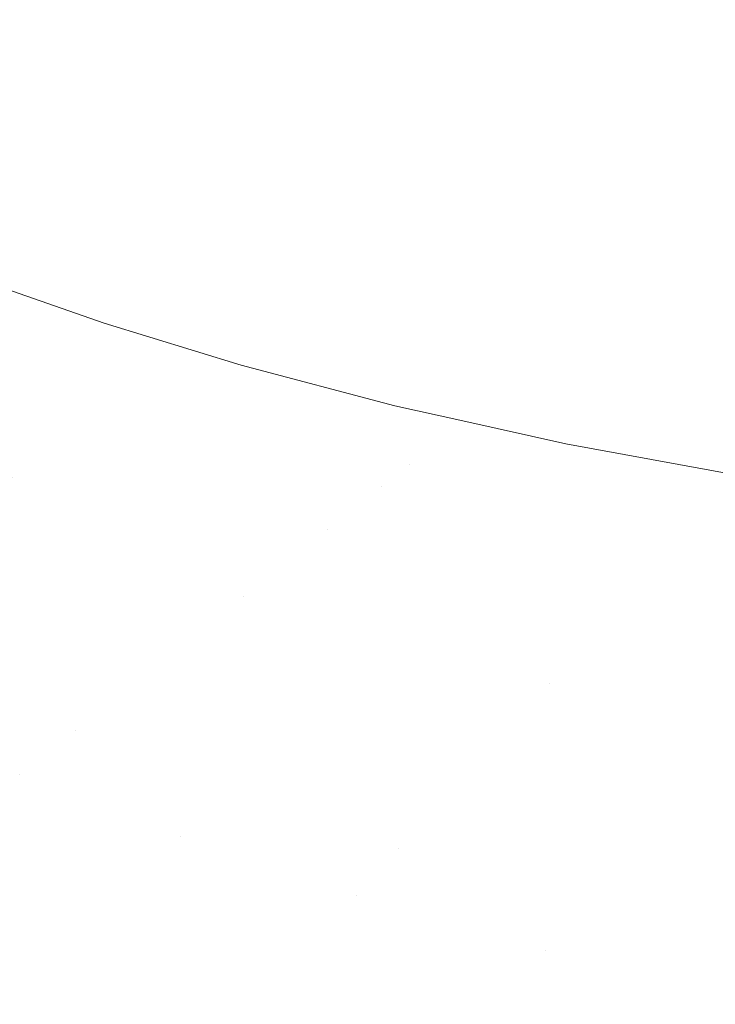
# Model space of a CAD drawing. Header units: centimetres. Extents: x -62 to 63, y 4 to 6.
# Tile 203 of 256: x -19.6876 to -19.6236, y 4.5584 to 4.6489. Entities that reach past the tile are written whole.
import ezdxf

# ---------------------------------------------------------------- set-up
doc = ezdxf.new("R2010")
doc.units = ezdxf.units.CM
doc.header["$LTSCALE"] = 2.54
doc.layers.add('Lucido design-1', color=7, linetype='Continuous')

# ---------------------------------------------------------------- blocks, each defined once
blk = doc.blocks.new('Gruppo-4-1')
at = {"color": 7, "linetype": 'Continuous', "lineweight": 9}
blk.add_3dface([(-61.851453, 5.900212, -2276.22217), (-61.851453, 4.300212, -2276.22217), (62.978378, 4.300212, -2276.22217), (62.978378, 5.900212, -2276.22217)], dxfattribs=at)
for points, invisible_edges in [([(-19.77134, 5.900212, -2276.62217), (-19.536256, 4.600212, -2276.62217), (-19.557811, 4.600633, -2276.62217)], 9), ([(-19.557811, 4.600633, -2276.62217), (-19.581222, 4.602058, -2276.62217), (-19.601279, 4.604113, -2276.62217), (-19.77134, 5.900212, -2276.62217)], 12), ([(-19.601279, 4.604113, -2276.62217), (-19.620072, 4.606784, -2276.62217), (-19.77134, 5.900212, -2276.62217)], 10), ([(-19.77134, 5.900212, -2276.62217), (-19.646867, 4.612051, -2276.62217), (-19.653127, 4.613445, -2276.62217), (-19.667271, 4.617182, -2276.62217)], 9), ([(-19.620072, 4.606784, -2276.62217), (-19.63739, 4.609939, -2276.62217), (-19.77134, 5.900212, -2276.62217)], 10), ([(-19.667271, 4.617182, -2276.62217), (-19.679873, 4.621042, -2276.62217), (-19.690831, 4.624873, -2276.62217), (-19.77134, 5.900212, -2276.62217)], 12), ([(-19.77134, 5.900212, -2276.62217), (20.896176, 4.686941, -2276.62217), (20.663181, 4.600212, -2276.62217), (-19.536256, 4.600212, -2276.62217)], 11), ([(-19.63739, 4.609939, -2276.62217), (-19.646867, 4.612051, -2276.62217), (-19.77134, 5.900212, -2276.62217)], 10), ([(-19.697723, 4.621511, -2276.622269), (-19.690831, 4.624873, -2276.62217), (-19.679873, 4.621042, -2276.62217)], 9), ([(-19.70121, 4.619811, -2276.622396), (-19.697723, 4.621511, -2276.622269), (-19.651816, 4.608043, -2276.622269), (-19.654311, 4.606053, -2276.622396)], 15), ([(-19.651816, 4.608043, -2276.622269), (-19.697723, 4.621511, -2276.622269), (-19.679873, 4.621042, -2276.62217), (-19.667271, 4.617182, -2276.62217)], 11), ([(-19.654311, 4.606053, -2276.622396), (-19.656824, 4.604048, -2276.622574), (-19.704721, 4.6181, -2276.622574), (-19.70121, 4.619811, -2276.622396)], 15), ([(-19.708255, 4.616377, -2276.622807), (-19.704721, 4.6181, -2276.622574), (-19.656824, 4.604048, -2276.622574), (-19.659353, 4.602031, -2276.622807)], 15), ([(-19.688275, 4.606851, -2276.623095), (-19.708255, 4.616377, -2276.622807), (-19.659353, 4.602031, -2276.622807)], 11), ([(-19.667271, 4.617182, -2276.62217), (-19.653127, 4.613445, -2276.62217), (-19.651816, 4.608043, -2276.622269)], 10), ([(-19.653127, 4.613445, -2276.62217), (-19.646867, 4.612051, -2276.62217), (-19.647792, 4.609871, -2276.62222), (-19.651816, 4.608043, -2276.622269)], 14), ([(-19.647792, 4.609871, -2276.62222), (-19.646867, 4.612051, -2276.62217), (-19.63739, 4.609939, -2276.62217)], 9), ([(-19.651816, 4.608043, -2276.622269), (-19.647792, 4.609871, -2276.62222), (-19.595407, 4.601138, -2276.622195)], 11), ([(-19.63739, 4.609939, -2276.62217), (-19.620072, 4.606784, -2276.62217), (-19.595407, 4.601138, -2276.622195), (-19.647792, 4.609871, -2276.62222)], 14), ([(-19.536256, 4.591496, -2276.62255), (-19.654311, 4.606053, -2276.622396), (-19.651816, 4.608043, -2276.622269)], 11), ([(-19.595407, 4.601138, -2276.622195), (-19.536256, 4.59585, -2276.622265), (-19.651816, 4.608043, -2276.622269)], 11), ([(-19.651816, 4.608043, -2276.622269), (-19.536256, 4.59585, -2276.622265), (-19.536256, 4.591496, -2276.62255)], 9), ([(-19.691366, 4.604952, -2276.623439), (-19.688275, 4.606851, -2276.623095), (-19.661896, 4.600004, -2276.623095), (-19.66445, 4.597966, -2276.623439)], 15), ([(-19.659353, 4.602031, -2276.622807), (-19.661896, 4.600004, -2276.623095), (-19.688275, 4.606851, -2276.623095)], 11), ([(-19.536256, 4.591496, -2276.62255), (-19.656824, 4.604048, -2276.622574), (-19.654311, 4.606053, -2276.622396)], 11), ([(-19.66445, 4.597966, -2276.623439), (-19.667014, 4.595921, -2276.623839), (-19.694469, 4.603047, -2276.623839), (-19.691366, 4.604952, -2276.623439)], 15), ([(-19.659353, 4.602031, -2276.622807), (-19.656824, 4.604048, -2276.622574), (-19.536256, 4.591496, -2276.62255), (-19.536256, 4.588943, -2276.62283)], 11), ([(-19.69758, 4.601136, -2276.624298), (-19.694469, 4.603047, -2276.623839), (-19.667014, 4.595921, -2276.623839), (-19.669586, 4.59387, -2276.624298)], 15), ([(-19.601975, 4.590137, -2276.623095), (-19.661896, 4.600004, -2276.623095), (-19.659353, 4.602031, -2276.622807)], 11), ([(-19.601975, 4.590137, -2276.623095), (-19.659353, 4.602031, -2276.622807), (-19.536256, 4.588943, -2276.62283)], 11), ([(-19.669586, 4.59387, -2276.624298), (-19.672163, 4.591814, -2276.624816), (-19.700699, 4.599221, -2276.624816), (-19.69758, 4.601136, -2276.624298)], 15), ([(-19.700699, 4.599221, -2276.624816), (-19.672163, 4.591814, -2276.624816), (-19.674743, 4.589757, -2276.625393), (-19.703821, 4.597304, -2276.625393)], 15), ([(-19.603311, 4.587899, -2276.623439), (-19.66445, 4.597966, -2276.623439), (-19.661896, 4.600004, -2276.623095), (-19.601975, 4.590137, -2276.623095)], 15), ([(-19.604653, 4.585653, -2276.623839), (-19.667014, 4.595921, -2276.623839), (-19.66445, 4.597966, -2276.623439), (-19.603311, 4.587899, -2276.623439)], 15), ([(-19.703821, 4.597304, -2276.625393), (-19.674743, 4.589757, -2276.625393), (-19.677324, 4.587698, -2276.62603), (-19.706943, 4.595386, -2276.62603)], 15), ([(-19.638895, 4.587877, -2276.624298), (-19.669586, 4.59387, -2276.624298), (-19.667014, 4.595921, -2276.623839)], 11), ([(-19.638895, 4.587877, -2276.624298), (-19.667014, 4.595921, -2276.623839), (-19.604653, 4.585653, -2276.623839)], 11), ([(-19.710064, 4.593469, -2276.626728), (-19.706943, 4.595386, -2276.62603), (-19.677324, 4.587698, -2276.62603), (-19.679903, 4.585641, -2276.626728)], 15), ([(-19.640879, 4.585706, -2276.624816), (-19.672163, 4.591814, -2276.624816), (-19.669586, 4.59387, -2276.624298), (-19.638895, 4.587877, -2276.624298)], 15), ([(-19.679903, 4.585641, -2276.626728), (-19.682478, 4.583587, -2276.627487), (-19.71318, 4.591556, -2276.627487), (-19.710064, 4.593469, -2276.626728)], 15), ([(-19.70107, 4.585434, -2276.628308), (-19.71318, 4.591556, -2276.627487), (-19.682478, 4.583587, -2276.627487)], 11), ([(-19.642865, 4.583532, -2276.625393), (-19.674743, 4.589757, -2276.625393), (-19.672163, 4.591814, -2276.624816), (-19.640879, 4.585706, -2276.624816)], 15), ([(-19.644852, 4.581358, -2276.62603), (-19.677324, 4.587698, -2276.62603), (-19.674743, 4.589757, -2276.625393), (-19.642865, 4.583532, -2276.625393)], 15), ([(-19.679903, 4.585641, -2276.626728), (-19.677324, 4.587698, -2276.62603), (-19.644852, 4.581358, -2276.62603), (-19.646837, 4.579185, -2276.626728)], 15), ([(-19.638895, 4.587877, -2276.624298), (-19.605998, 4.583399, -2276.624298), (-19.607346, 4.581142, -2276.624816), (-19.640879, 4.585706, -2276.624816)], 15), ([(-19.604653, 4.585653, -2276.623839), (-19.605998, 4.583399, -2276.624298), (-19.638895, 4.587877, -2276.624298)], 11), ([(-19.646837, 4.579185, -2276.626728), (-19.64882, 4.577015, -2276.627487), (-19.682478, 4.583587, -2276.627487), (-19.679903, 4.585641, -2276.626728)], 15), ([(-19.640879, 4.585706, -2276.624816), (-19.607346, 4.581142, -2276.624816), (-19.608695, 4.578881, -2276.625393), (-19.642865, 4.583532, -2276.625393)], 15), ([(-19.70107, 4.585434, -2276.628308), (-19.685047, 4.581539, -2276.628308), (-19.687605, 4.579498, -2276.629191), (-19.703905, 4.58346, -2276.629191)], 15), ([(-19.682478, 4.583587, -2276.627487), (-19.685047, 4.581539, -2276.628308), (-19.70107, 4.585434, -2276.628308)], 11), ([(-19.703905, 4.58346, -2276.629191), (-19.687605, 4.579498, -2276.629191), (-19.690152, 4.577466, -2276.630136), (-19.706726, 4.581495, -2276.630136)], 15), ([(-19.685047, 4.581539, -2276.628308), (-19.682478, 4.583587, -2276.627487), (-19.64882, 4.577015, -2276.627487), (-19.650797, 4.574851, -2276.628308)], 15), ([(-19.642865, 4.583532, -2276.625393), (-19.608695, 4.578881, -2276.625393), (-19.610045, 4.57662, -2276.62603), (-19.644852, 4.581358, -2276.62603)], 15), ([(-19.650797, 4.574851, -2276.628308), (-19.652767, 4.572695, -2276.629191), (-19.687605, 4.579498, -2276.629191), (-19.685047, 4.581539, -2276.628308)], 15), ([(-19.646837, 4.579185, -2276.626728), (-19.644852, 4.581358, -2276.62603), (-19.610045, 4.57662, -2276.62603), (-19.611395, 4.57436, -2276.626728)], 15), ([(-19.672798, 4.573806, -2276.630136), (-19.690152, 4.577466, -2276.630136), (-19.687605, 4.579498, -2276.629191)], 11), ([(-19.672798, 4.573806, -2276.630136), (-19.687605, 4.579498, -2276.629191), (-19.652767, 4.572695, -2276.629191)], 11), ([(-19.611395, 4.57436, -2276.626728), (-19.612742, 4.572104, -2276.627487), (-19.64882, 4.577015, -2276.627487), (-19.646837, 4.579185, -2276.626728)], 15), ([(-19.675045, 4.571726, -2276.631143), (-19.692685, 4.575447, -2276.631143), (-19.690152, 4.577466, -2276.630136), (-19.672798, 4.573806, -2276.630136)], 15), ([(-19.650797, 4.574851, -2276.628308), (-19.64882, 4.577015, -2276.627487), (-19.612742, 4.572104, -2276.627487), (-19.614085, 4.569854, -2276.628308)], 15), ([(-19.677276, 4.56966, -2276.632211), (-19.6952, 4.573441, -2276.632211), (-19.692685, 4.575447, -2276.631143), (-19.675045, 4.571726, -2276.631143)], 15), ([(-19.614085, 4.569854, -2276.628308), (-19.615423, 4.567612, -2276.629191), (-19.652767, 4.572695, -2276.629191), (-19.650797, 4.574851, -2276.628308)], 15), ([(-19.67949, 4.567611, -2276.633342), (-19.697695, 4.571451, -2276.633342), (-19.6952, 4.573441, -2276.632211), (-19.677276, 4.56966, -2276.632211)], 15), ([(-19.672798, 4.573806, -2276.630136), (-19.654727, 4.570549, -2276.630136), (-19.656677, 4.568416, -2276.631143), (-19.675045, 4.571726, -2276.631143)], 15), ([(-19.652767, 4.572695, -2276.629191), (-19.654727, 4.570549, -2276.630136), (-19.672798, 4.573806, -2276.630136)], 11), ([(-19.654727, 4.570549, -2276.630136), (-19.652767, 4.572695, -2276.629191), (-19.615423, 4.567612, -2276.629191), (-19.616756, 4.565381, -2276.630136)], 15), ([(-19.681683, 4.56558, -2276.634533), (-19.700167, 4.569479, -2276.634533), (-19.697695, 4.571451, -2276.633342), (-19.67949, 4.567611, -2276.633342)], 15), ([(-19.675045, 4.571726, -2276.631143), (-19.656677, 4.568416, -2276.631143), (-19.658613, 4.566297, -2276.632211), (-19.677276, 4.56966, -2276.632211)], 15), ([(-19.616756, 4.565381, -2276.630136), (-19.61808, 4.563162, -2276.631143), (-19.656677, 4.568416, -2276.631143), (-19.654727, 4.570549, -2276.630136)], 15), ([(-19.683854, 4.56357, -2276.635786), (-19.702614, 4.567527, -2276.635786), (-19.700167, 4.569479, -2276.634533), (-19.681683, 4.56558, -2276.634533)], 15), ([(-19.677276, 4.56966, -2276.632211), (-19.658613, 4.566297, -2276.632211), (-19.660533, 4.564195, -2276.633342), (-19.67949, 4.567611, -2276.633342)], 15), ([(-19.639289, 4.563386, -2276.632211), (-19.658613, 4.566297, -2276.632211), (-19.656677, 4.568416, -2276.631143)], 11), ([(-19.639289, 4.563386, -2276.632211), (-19.656677, 4.568416, -2276.631143), (-19.61808, 4.563162, -2276.631143)], 11), ([(-19.686, 4.561584, -2276.637098), (-19.705033, 4.565598, -2276.637098), (-19.702614, 4.567527, -2276.635786), (-19.683854, 4.56357, -2276.635786)], 15), ([(-19.67949, 4.567611, -2276.633342), (-19.660533, 4.564195, -2276.633342), (-19.662437, 4.562112, -2276.634533), (-19.681683, 4.56558, -2276.634533)], 15), ([(-19.640906, 4.561238, -2276.633342), (-19.660533, 4.564195, -2276.633342), (-19.658613, 4.566297, -2276.632211), (-19.639289, 4.563386, -2276.632211)], 15), ([(-19.688119, 4.559622, -2276.63847), (-19.707421, 4.563693, -2276.63847), (-19.705033, 4.565598, -2276.637098), (-19.686, 4.561584, -2276.637098)], 15), ([(-19.681683, 4.56558, -2276.634533), (-19.662437, 4.562112, -2276.634533), (-19.66432, 4.56005, -2276.635786), (-19.683854, 4.56357, -2276.635786)], 15), ([(-19.642509, 4.55911, -2276.634533), (-19.662437, 4.562112, -2276.634533), (-19.660533, 4.564195, -2276.633342), (-19.640906, 4.561238, -2276.633342)], 15), ([(-19.683854, 4.56357, -2276.635786), (-19.66432, 4.56005, -2276.635786), (-19.666182, 4.558012, -2276.637098), (-19.686, 4.561584, -2276.637098)], 15), ([(-19.639289, 4.563386, -2276.632211), (-19.619396, 4.560959, -2276.632211), (-19.620701, 4.558773, -2276.633342), (-19.640906, 4.561238, -2276.633342)], 15), ([(-19.61808, 4.563162, -2276.631143), (-19.619396, 4.560959, -2276.632211), (-19.639289, 4.563386, -2276.632211)], 11), ([(-19.644095, 4.557004, -2276.635786), (-19.66432, 4.56005, -2276.635786), (-19.662437, 4.562112, -2276.634533), (-19.642509, 4.55911, -2276.634533)], 15), ([(-19.686, 4.561584, -2276.637098), (-19.666182, 4.558012, -2276.637098), (-19.66802, 4.556, -2276.63847), (-19.688119, 4.559622, -2276.63847)], 15), ([(-19.640906, 4.561238, -2276.633342), (-19.620701, 4.558773, -2276.633342), (-19.621994, 4.556607, -2276.634533), (-19.642509, 4.55911, -2276.634533)], 15), ([(-19.688119, 4.559622, -2276.63847), (-19.66802, 4.556, -2276.63847), (-19.669833, 4.554017, -2276.639901), (-19.690208, 4.557688, -2276.639901)], 15), ([(-19.645663, 4.554921, -2276.637098), (-19.666182, 4.558012, -2276.637098), (-19.66432, 4.56005, -2276.635786), (-19.644095, 4.557004, -2276.635786)], 15), ([(-19.642509, 4.55911, -2276.634533), (-19.621994, 4.556607, -2276.634533), (-19.623274, 4.554463, -2276.635786), (-19.644095, 4.557004, -2276.635786)], 15)]:
    blk.add_3dface(points, dxfattribs=dict(at, invisible_edges=invisible_edges))
blk = doc.blocks.new('Gruppo-5-1')
at = {"color": 7}
blk.add_blockref('Gruppo-4-1', (0, 0), dxfattribs=at)

msp = doc.modelspace()

# ---------------------------------------------------------------- block references
at = {"layer": 'Lucido design-1', "color": 7}
msp.add_blockref('Gruppo-5-1', (0, 0), dxfattribs=at)

doc.saveas('drawing.dxf')
